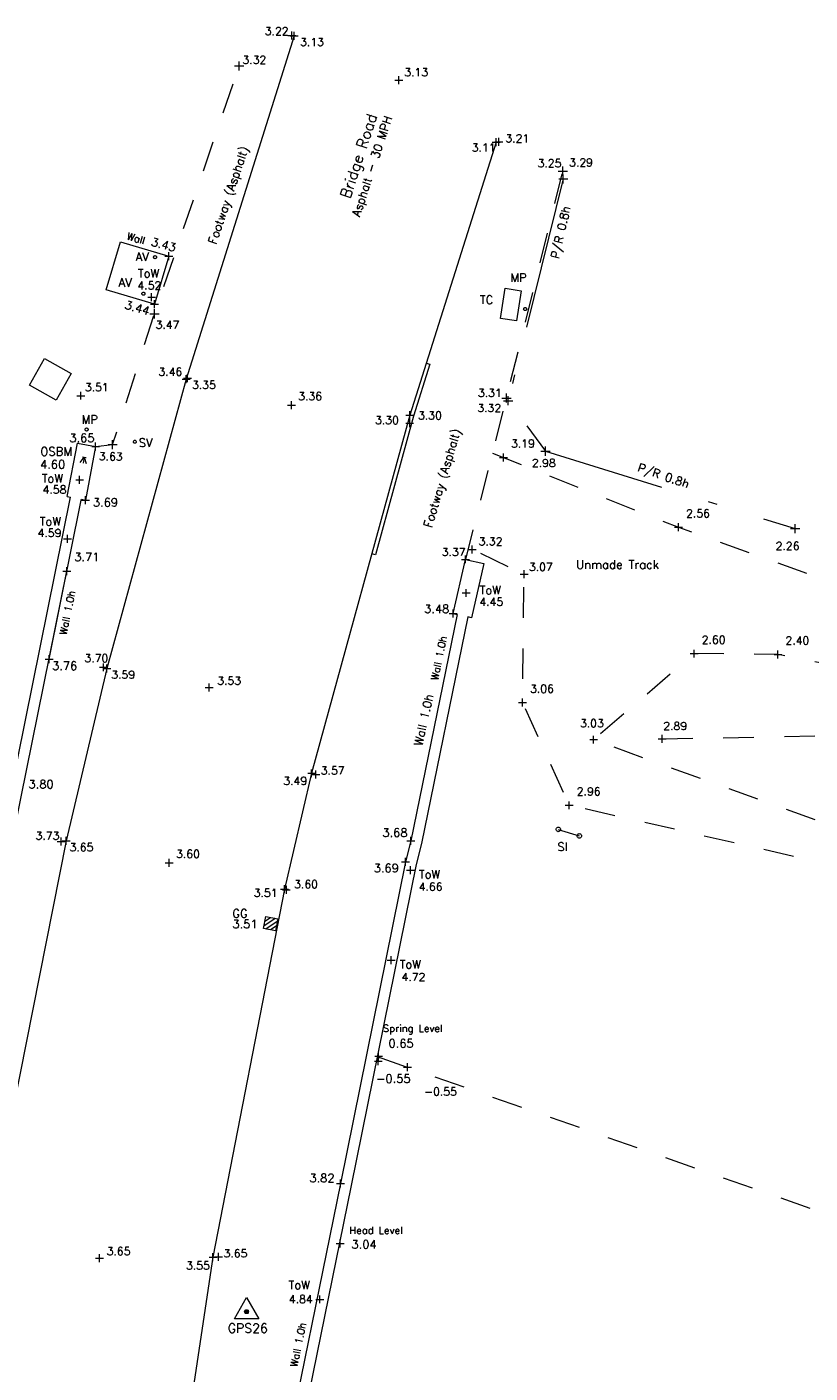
# Model space of a CAD drawing. Header units: metres. Extents: x 639013 to 639566, y 257273 to 257664.
# Tile 65 of 79: x 639186 to 639212, y 257614 to 257658. Entities that reach past the tile are written whole.
import ezdxf
from ezdxf.enums import TextEntityAlignment as Align

# ---------------------------------------------------------------- set-up
doc = ezdxf.new("R2010")
doc.units = ezdxf.units.M
doc.linetypes.add('65208756-SWE-ZZ-XX-M-C-0002-FC06T002$0$03', pattern=[3, 1, -1, 1])
doc.linetypes.add('65208756-SWE-ZZ-XX-M-C-0002-FC06T002$0$18', pattern=[13.5, 5, -1.6, 0.3, -1.6, 5])
for name, color, linetype, lineweight in [('65208756-SWE-ZZ-XX-M-C-0002-FC06T002$0$0not0', 253, 'Continuous', 0), ('65208756-SWE-ZZ-XX-M-C-0002-FC06T002$0$SS_BANK_BOT', 253, '65208756-SWE-ZZ-XX-M-C-0002-FC06T002$0$03', 0), ('65208756-SWE-ZZ-XX-M-C-0002-FC06T002$0$SS_CONTROL', 253, 'Continuous', 0), ('65208756-SWE-ZZ-XX-M-C-0002-FC06T002$0$SS_COVERS', 253, 'Continuous', 0), ('65208756-SWE-ZZ-XX-M-C-0002-FC06T002$0$SS_DETAIL', 253, '65208756-SWE-ZZ-XX-M-C-0002-FC06T002$0$03', 0), ('65208756-SWE-ZZ-XX-M-C-0002-FC06T002$0$SS_DRAINAGE_LEVELS', 253, 'Continuous', 0), ('65208756-SWE-ZZ-XX-M-C-0002-FC06T002$0$SS_FENCE', 253, '65208756-SWE-ZZ-XX-M-C-0002-FC06T002$0$18', 0), ('65208756-SWE-ZZ-XX-M-C-0002-FC06T002$0$SS_FOOTWAY', 253, '65208756-SWE-ZZ-XX-M-C-0002-FC06T002$0$03', 0), ('65208756-SWE-ZZ-XX-M-C-0002-FC06T002$0$SS_HEDGE', 253, 'Continuous', 0), ('65208756-SWE-ZZ-XX-M-C-0002-FC06T002$0$SS_KERB_DROP', 253, 'Continuous', 0), ('65208756-SWE-ZZ-XX-M-C-0002-FC06T002$0$SS_OSBM', 253, 'Continuous', 0), ('65208756-SWE-ZZ-XX-M-C-0002-FC06T002$0$SS_ROAD_KERBED', 253, 'Continuous', 0), ('65208756-SWE-ZZ-XX-M-C-0002-FC06T002$0$SS_Text_bold', 253, 'Continuous', 0), ('65208756-SWE-ZZ-XX-M-C-0002-FC06T002$0$SS_TEXT_GEN', 253, 'Continuous', 0), ('65208756-SWE-ZZ-XX-M-C-0002-FC06T002$0$SS_TXT_DRAIN', 253, 'Continuous', 0), ('65208756-SWE-ZZ-XX-M-C-0002-FC06T002$0$SS_TXT_LEV_BANK', 253, 'Continuous', 0), ('65208756-SWE-ZZ-XX-M-C-0002-FC06T002$0$SS_TXT_LEV_GEN', 253, 'Continuous', 0), ('65208756-SWE-ZZ-XX-M-C-0002-FC06T002$0$SS_TXT_LEV_PNT', 253, 'Continuous', 0), ('65208756-SWE-ZZ-XX-M-C-0002-FC06T002$0$SS_TXT_LEV_RD', 253, 'Continuous', 0), ('65208756-SWE-ZZ-XX-M-C-0002-FC06T002$0$SS_TXT_LEV_WALL', 253, 'Continuous', 0), ('65208756-SWE-ZZ-XX-M-C-0002-FC06T002$0$SS_TXT_TREE', 253, 'Continuous', 0), ('65208756-SWE-ZZ-XX-M-C-0002-FC06T002$0$SS_TXT_UTL', 253, 'Continuous', 0), ('65208756-SWE-ZZ-XX-M-C-0002-FC06T002$0$SS_WALL', 253, 'Continuous', 0), ('65208756-SWE-ZZ-XX-M-C-0002-FC06T002$0$SS_WAT_TEXT', 253, 'Continuous', 0)]:
    doc.layers.add(name, color=color, linetype=linetype, lineweight=lineweight)
doc.layers.add('Z-Xref', color=7, linetype='Continuous')
doc.styles.add('65208756-SWE-ZZ-XX-M-C-0002-FC06T002$0$ROMANS', font='ROMANS')

# ---------------------------------------------------------------- blocks, each defined once
blk = doc.blocks.new('65208756-SWE-ZZ-XX-M-C-0002-FC06T002')
at = {"layer": '65208756-SWE-ZZ-XX-M-C-0002-FC06T002$0$0not0', "linetype": 'Continuous'}
for p, q in [((639194.455, 257657.591), (639194.715, 257657.591)), ((639194.532, 257657.58), (639194.792, 257657.58)), ((639194.585, 257657.461), (639194.585, 257657.721)), ((639194.662, 257657.45), (639194.662, 257657.71)), ((639192.709, 257656.597), (639193.009, 257656.597)), ((639192.859, 257656.447), (639192.859, 257656.747)), ((639197.951, 257656.131), (639198.211, 257656.131)), ((639198.081, 257656.001), (639198.081, 257656.261)), ((639201.138, 257654.105), (639201.398, 257654.105)), ((639201.23, 257654.115), (639201.49, 257654.115)), ((639201.268, 257653.975), (639201.268, 257654.235)), ((639201.36, 257653.985), (639201.36, 257654.245)), ((639203.303, 257653.156), (639203.603, 257653.156)), ((639203.453, 257653.006), (639203.453, 257653.306)), ((639203.468, 257652.749), (639203.468, 257653.049)), ((639203.318, 257652.899), (639203.618, 257652.899)), ((639190.055, 257650.354), (639190.06, 257650.366)), ((639190.06, 257650.366), (639190.068, 257650.376)), ((639190.068, 257650.376), (639190.078, 257650.384)), ((639190.078, 257650.384), (639190.09, 257650.389)), ((639190.09, 257650.389), (639190.103, 257650.391)), ((639190.103, 257650.391), (639190.116, 257650.389)), ((639190.116, 257650.389), (639190.128, 257650.384)), ((639190.128, 257650.384), (639190.138, 257650.376)), ((639190.138, 257650.376), (639190.146, 257650.366)), ((639190.146, 257650.366), (639190.151, 257650.354)), ((639190.428, 257650.375), (639190.688, 257650.375)), ((639190.558, 257650.245), (639190.558, 257650.505)), ((639190.053, 257650.341), (639190.055, 257650.354)), ((639190.055, 257650.328), (639190.053, 257650.341)), ((639190.06, 257650.316), (639190.055, 257650.328)), ((639190.068, 257650.306), (639190.06, 257650.316)), ((639190.078, 257650.298), (639190.068, 257650.306)), ((639190.09, 257650.293), (639190.078, 257650.298)), ((639190.103, 257650.291), (639190.09, 257650.293)), ((639190.116, 257650.293), (639190.103, 257650.291)), ((639190.128, 257650.298), (639190.116, 257650.293)), ((639190.138, 257650.306), (639190.128, 257650.298)), ((639190.146, 257650.316), (639190.138, 257650.306)), ((639190.151, 257650.328), (639190.146, 257650.316)), ((639190.151, 257650.354), (639190.153, 257650.341)), ((639190.153, 257650.341), (639190.151, 257650.328)), ((639189.674, 257649.145), (639189.676, 257649.158)), ((639189.676, 257649.132), (639189.674, 257649.145)), ((639189.676, 257649.158), (639189.681, 257649.17)), ((639189.681, 257649.12), (639189.676, 257649.132)), ((639189.681, 257649.17), (639189.689, 257649.18)), ((639189.689, 257649.11), (639189.681, 257649.12)), ((639189.689, 257649.18), (639189.699, 257649.188)), ((639189.699, 257649.102), (639189.689, 257649.11)), ((639189.699, 257649.188), (639189.711, 257649.193)), ((639189.711, 257649.097), (639189.699, 257649.102)), ((639189.711, 257649.193), (639189.724, 257649.195)), ((639189.724, 257649.095), (639189.711, 257649.097)), ((639189.724, 257649.195), (639189.737, 257649.193)), ((639189.737, 257649.097), (639189.724, 257649.095)), ((639189.737, 257649.193), (639189.749, 257649.188)), ((639189.749, 257649.102), (639189.737, 257649.097)), ((639189.749, 257649.188), (639189.759, 257649.18)), ((639189.759, 257649.11), (639189.749, 257649.102)), ((639189.759, 257649.18), (639189.767, 257649.17)), ((639189.767, 257649.12), (639189.759, 257649.11)), ((639189.767, 257649.17), (639189.772, 257649.158)), ((639189.772, 257649.132), (639189.767, 257649.12)), ((639189.772, 257649.158), (639189.774, 257649.145)), ((639189.774, 257649.145), (639189.772, 257649.132)), ((639189.993, 257648.898), (639189.993, 257649.158)), ((639189.863, 257649.028), (639190.123, 257649.028)), ((639189.959, 257648.803), (639190.219, 257648.803)), ((639190.084, 257648.335), (639190.084, 257648.635)), ((639190.089, 257648.673), (639190.089, 257648.933)), ((639202.171, 257648.644), (639202.173, 257648.657)), ((639202.173, 257648.631), (639202.171, 257648.644)), ((639202.173, 257648.657), (639202.178, 257648.669)), ((639202.178, 257648.619), (639202.173, 257648.631)), ((639202.178, 257648.669), (639202.186, 257648.679)), ((639202.186, 257648.609), (639202.178, 257648.619)), ((639202.186, 257648.679), (639202.196, 257648.687)), ((639202.196, 257648.601), (639202.186, 257648.609)), ((639202.196, 257648.687), (639202.208, 257648.692)), ((639202.208, 257648.596), (639202.196, 257648.601)), ((639202.208, 257648.692), (639202.221, 257648.694)), ((639202.221, 257648.694), (639202.234, 257648.692)), ((639202.234, 257648.692), (639202.246, 257648.687)), ((639202.246, 257648.601), (639202.234, 257648.596)), ((639202.246, 257648.687), (639202.256, 257648.679)), ((639202.256, 257648.609), (639202.246, 257648.601)), ((639202.256, 257648.679), (639202.264, 257648.669)), ((639202.264, 257648.619), (639202.256, 257648.609)), ((639202.264, 257648.669), (639202.269, 257648.657)), ((639202.269, 257648.631), (639202.264, 257648.619)), ((639202.269, 257648.657), (639202.271, 257648.644)), ((639202.271, 257648.644), (639202.269, 257648.631)), ((639189.934, 257648.485), (639190.234, 257648.485)), ((639202.221, 257648.594), (639202.208, 257648.596)), ((639202.234, 257648.596), (639202.221, 257648.594)), ((639191.12, 257646.22), (639191.12, 257646.48)), ((639191.163, 257646.249), (639191.163, 257646.509)), ((639190.99, 257646.35), (639191.25, 257646.35)), ((639191.033, 257646.379), (639191.293, 257646.379)), ((639187.543, 257645.809), (639187.803, 257645.809)), ((639187.673, 257645.679), (639187.673, 257645.939)), ((639194.572, 257645.367), (639194.572, 257645.627)), ((639201.462, 257645.731), (639201.762, 257645.731)), ((639201.512, 257645.645), (639201.812, 257645.645)), ((639201.612, 257645.581), (639201.612, 257645.881)), ((639201.662, 257645.495), (639201.662, 257645.795)), ((639194.442, 257645.497), (639194.702, 257645.497)), ((639198.311, 257645.174), (639198.571, 257645.174)), ((639198.441, 257645.044), (639198.441, 257645.304)), ((639187.814, 257644.702), (639187.816, 257644.715)), ((639187.816, 257644.689), (639187.814, 257644.702)), ((639187.816, 257644.715), (639187.821, 257644.727)), ((639187.821, 257644.677), (639187.816, 257644.689)), ((639187.821, 257644.727), (639187.829, 257644.737)), ((639187.829, 257644.667), (639187.821, 257644.677)), ((639187.829, 257644.737), (639187.839, 257644.745)), ((639187.839, 257644.659), (639187.829, 257644.667)), ((639187.839, 257644.745), (639187.851, 257644.75)), ((639187.851, 257644.654), (639187.839, 257644.659)), ((639187.851, 257644.75), (639187.864, 257644.752)), ((639187.864, 257644.652), (639187.851, 257644.654)), ((639187.864, 257644.752), (639187.877, 257644.75)), ((639187.877, 257644.654), (639187.864, 257644.652)), ((639187.877, 257644.75), (639187.889, 257644.745)), ((639187.889, 257644.659), (639187.877, 257644.654)), ((639187.889, 257644.745), (639187.899, 257644.737)), ((639187.899, 257644.667), (639187.889, 257644.659)), ((639187.899, 257644.737), (639187.907, 257644.727)), ((639187.907, 257644.677), (639187.899, 257644.667)), ((639187.907, 257644.727), (639187.912, 257644.715)), ((639187.912, 257644.689), (639187.907, 257644.677)), ((639187.912, 257644.715), (639187.914, 257644.702)), ((639187.914, 257644.702), (639187.912, 257644.689)), ((639198.31, 257644.914), (639198.57, 257644.914)), ((639198.44, 257644.784), (639198.44, 257645.044)), ((639188.159, 257644.015), (639188.159, 257644.275)), ((639188.566, 257644.208), (639188.866, 257644.208)), ((639188.716, 257644.058), (639188.716, 257644.358)), ((639189.392, 257644.3), (639189.394, 257644.313)), ((639189.394, 257644.287), (639189.392, 257644.3)), ((639189.394, 257644.313), (639189.399, 257644.325)), ((639189.399, 257644.275), (639189.394, 257644.287)), ((639189.399, 257644.325), (639189.407, 257644.335)), ((639189.407, 257644.265), (639189.399, 257644.275)), ((639189.407, 257644.335), (639189.417, 257644.343)), ((639189.417, 257644.257), (639189.407, 257644.265)), ((639189.417, 257644.343), (639189.429, 257644.348)), ((639189.429, 257644.252), (639189.417, 257644.257)), ((639189.429, 257644.348), (639189.442, 257644.35)), ((639189.442, 257644.25), (639189.429, 257644.252)), ((639189.442, 257644.35), (639189.455, 257644.348)), ((639189.455, 257644.252), (639189.442, 257644.25)), ((639189.455, 257644.348), (639189.467, 257644.343)), ((639189.467, 257644.257), (639189.455, 257644.252)), ((639189.467, 257644.343), (639189.477, 257644.335)), ((639189.477, 257644.265), (639189.467, 257644.257)), ((639189.477, 257644.335), (639189.485, 257644.325)), ((639189.485, 257644.275), (639189.477, 257644.265)), ((639189.485, 257644.325), (639189.49, 257644.313)), ((639189.49, 257644.287), (639189.485, 257644.275)), ((639189.49, 257644.313), (639189.492, 257644.3)), ((639189.492, 257644.3), (639189.49, 257644.287)), ((639187.653, 257643.622), (639187.787, 257643.801)), ((639187.728, 257643.812), (639187.846, 257643.79)), ((639187.787, 257643.801), (639187.751, 257643.604)), ((639187.787, 257643.801), (639187.849, 257643.586)), ((639188.029, 257644.145), (639188.289, 257644.145)), ((639201.38, 257643.788), (639201.64, 257643.788)), ((639201.51, 257643.658), (639201.51, 257643.918)), ((639202.738, 257643.996), (639203.038, 257643.996)), ((639202.888, 257643.846), (639202.888, 257644.146)), ((639187.505, 257643.057), (639187.765, 257643.057)), ((639187.635, 257642.927), (639187.635, 257643.187)), ((639187.829, 257642.263), (639187.829, 257642.523)), ((639187.699, 257642.393), (639187.959, 257642.393)), ((639207.244, 257641.373), (639207.244, 257641.633)), ((639211.062, 257641.31), (639211.062, 257641.61)), ((639187.111, 257641.121), (639187.371, 257641.121)), ((639187.241, 257640.991), (639187.241, 257641.251)), ((639207.114, 257641.503), (639207.374, 257641.503)), ((639210.912, 257641.46), (639211.212, 257641.46)), ((639200.359, 257640.776), (639200.619, 257640.776)), ((639200.489, 257640.646), (639200.489, 257640.906)), ((639200.141, 257640.454), (639200.401, 257640.454)), ((639200.271, 257640.324), (639200.271, 257640.584)), ((639187.083, 257640.068), (639187.343, 257640.068)), ((639187.213, 257639.938), (639187.213, 257640.198)), ((639202.055, 257639.966), (639202.315, 257639.966)), ((639202.185, 257639.836), (639202.185, 257640.096)), ((639200.155, 257639.354), (639200.415, 257639.354)), ((639200.285, 257639.224), (639200.285, 257639.484)), ((639199.734, 257638.682), (639199.994, 257638.682)), ((639199.864, 257638.552), (639199.864, 257638.812)), ((639186.506, 257637.192), (639186.766, 257637.192)), ((639186.636, 257637.062), (639186.636, 257637.322)), ((639207.623, 257637.369), (639207.883, 257637.369)), ((639207.753, 257637.239), (639207.753, 257637.499)), ((639210.367, 257637.344), (639210.627, 257637.344)), ((639210.497, 257637.214), (639210.497, 257637.474)), ((639188.287, 257636.922), (639188.547, 257636.922)), ((639188.397, 257636.879), (639188.657, 257636.879)), ((639188.417, 257636.792), (639188.417, 257637.052)), ((639188.527, 257636.749), (639188.527, 257637.009)), ((639191.873, 257636.136), (639191.873, 257636.396)), ((639191.743, 257636.266), (639192.003, 257636.266)), ((639202.133, 257635.637), (639202.133, 257635.897)), ((639202.003, 257635.767), (639202.263, 257635.767)), ((639204.333, 257634.555), (639204.593, 257634.555)), ((639204.463, 257634.425), (639204.463, 257634.685)), ((639206.577, 257634.579), (639206.837, 257634.579)), ((639206.707, 257634.449), (639206.707, 257634.709)), ((639195.101, 257633.454), (639195.361, 257633.454)), ((639195.231, 257633.324), (639195.231, 257633.584)), ((639195.242, 257633.413), (639195.502, 257633.413)), ((639195.372, 257633.283), (639195.372, 257633.543)), ((639203.534, 257632.407), (639203.794, 257632.407)), ((639203.664, 257632.277), (639203.664, 257632.537)), ((639203.231, 257631.62), (639203.234, 257631.64)), ((639203.234, 257631.601), (639203.231, 257631.62)), ((639203.234, 257631.64), (639203.242, 257631.658)), ((639203.242, 257631.583), (639203.234, 257631.601)), ((639203.242, 257631.658), (639203.254, 257631.673)), ((639203.254, 257631.568), (639203.242, 257631.583)), ((639203.254, 257631.673), (639203.269, 257631.685)), ((639203.269, 257631.556), (639203.254, 257631.568)), ((639203.269, 257631.685), (639203.287, 257631.692)), ((639203.287, 257631.548), (639203.269, 257631.556)), ((639203.287, 257631.692), (639203.306, 257631.695)), ((639203.306, 257631.545), (639203.287, 257631.548)), ((639203.306, 257631.695), (639203.326, 257631.692)), ((639203.326, 257631.548), (639203.306, 257631.545)), ((639203.326, 257631.692), (639203.344, 257631.685)), ((639203.344, 257631.556), (639203.326, 257631.548)), ((639203.344, 257631.685), (639203.359, 257631.673)), ((639203.359, 257631.568), (639203.344, 257631.556)), ((639203.359, 257631.673), (639203.371, 257631.658)), ((639203.371, 257631.583), (639203.359, 257631.568)), ((639203.371, 257631.658), (639203.378, 257631.64)), ((639203.378, 257631.601), (639203.371, 257631.583)), ((639203.378, 257631.64), (639203.381, 257631.62)), ((639203.381, 257631.62), (639203.378, 257631.601)), ((639203.918, 257631.407), (639203.921, 257631.427)), ((639203.921, 257631.427), (639203.929, 257631.445)), ((639203.929, 257631.445), (639203.941, 257631.46)), ((639203.941, 257631.46), (639203.956, 257631.472)), ((639203.956, 257631.472), (639203.974, 257631.479)), ((639203.974, 257631.479), (639203.993, 257631.482)), ((639203.993, 257631.482), (639204.013, 257631.479)), ((639204.013, 257631.479), (639204.031, 257631.472)), ((639204.031, 257631.472), (639204.046, 257631.46)), ((639204.046, 257631.46), (639204.058, 257631.445)), ((639204.058, 257631.445), (639204.065, 257631.427)), ((639204.065, 257631.427), (639204.068, 257631.407)), ((639186.901, 257631.225), (639187.161, 257631.225)), ((639187.031, 257631.095), (639187.031, 257631.355)), ((639187.063, 257631.242), (639187.323, 257631.242)), ((639187.193, 257631.112), (639187.193, 257631.372)), ((639198.351, 257631.244), (639198.611, 257631.244)), ((639198.481, 257631.114), (639198.481, 257631.374)), ((639203.921, 257631.388), (639203.918, 257631.407)), ((639203.929, 257631.37), (639203.921, 257631.388)), ((639203.941, 257631.355), (639203.929, 257631.37)), ((639203.956, 257631.343), (639203.941, 257631.355)), ((639203.974, 257631.335), (639203.956, 257631.343)), ((639203.993, 257631.332), (639203.974, 257631.335)), ((639204.013, 257631.335), (639203.993, 257631.332)), ((639204.031, 257631.343), (639204.013, 257631.335)), ((639204.046, 257631.355), (639204.031, 257631.343)), ((639204.058, 257631.37), (639204.046, 257631.355)), ((639204.065, 257631.388), (639204.058, 257631.37)), ((639204.068, 257631.407), (639204.065, 257631.388)), ((639190.57, 257630.399), (639190.57, 257630.659)), ((639198.173, 257630.557), (639198.433, 257630.557)), ((639198.303, 257630.427), (639198.303, 257630.687)), ((639190.44, 257630.529), (639190.7, 257630.529)), ((639198.339, 257630.283), (639198.599, 257630.283)), ((639198.469, 257630.153), (639198.469, 257630.413)), ((639194.342, 257629.53), (639194.342, 257629.79)), ((639194.402, 257629.512), (639194.402, 257629.772)), ((639194.212, 257629.66), (639194.472, 257629.66)), ((639194.272, 257629.642), (639194.532, 257629.642)), ((639193.651, 257628.378), (639193.727, 257628.77)), ((639194.043, 257628.301), (639193.651, 257628.378)), ((639194.041, 257628.709), (639193.666, 257628.456)), ((639193.697, 257628.613), (639193.884, 257628.74)), ((639193.727, 257628.77), (639194.12, 257628.694)), ((639193.729, 257628.362), (639194.105, 257628.615)), ((639194.074, 257628.458), (639193.886, 257628.332)), ((639194.12, 257628.694), (639194.043, 257628.301)), ((639197.835, 257627.21), (639197.835, 257627.47)), ((639197.705, 257627.34), (639197.965, 257627.34)), ((639197.283, 257624.041), (639197.543, 257624.041)), ((639197.294, 257624.201), (639197.554, 257624.201)), ((639197.413, 257623.911), (639197.413, 257624.171)), ((639197.424, 257624.071), (639197.424, 257624.331)), ((639198.372, 257623.709), (639198.372, 257623.969)), ((639198.242, 257623.839), (639198.502, 257623.839)), ((639196.043, 257620.036), (639196.303, 257620.036)), ((639196.173, 257619.906), (639196.173, 257620.166)), ((639196.03, 257618.071), (639196.29, 257618.071)), ((639196.16, 257617.941), (639196.16, 257618.201)), ((639188.151, 257617.591), (639188.411, 257617.591)), ((639188.281, 257617.461), (639188.281, 257617.721)), ((639191.87, 257617.628), (639192.13, 257617.628)), ((639192, 257617.498), (639192, 257617.758)), ((639192.049, 257617.635), (639192.309, 257617.635)), ((639192.179, 257617.505), (639192.179, 257617.765)), ((639192.7, 257615.608), (639193.1, 257616.304)), ((639193.1, 257616.304), (639193.5, 257615.608)), ((639195.364, 257616.244), (639195.624, 257616.244)), ((639195.494, 257616.114), (639195.494, 257616.374)), ((639193.5, 257615.608), (639192.7, 257615.608)), ((639193.036, 257615.84), (639193.148, 257615.888)), ((639193.036, 257615.84), (639193.044, 257615.864)), ((639193.044, 257615.816), (639193.036, 257615.84)), ((639193.164, 257615.84), (639193.036, 257615.84)), ((639193.148, 257615.792), (639193.036, 257615.84)), ((639193.044, 257615.864), (639193.052, 257615.888)), ((639193.052, 257615.792), (639193.044, 257615.816)), ((639193.1, 257615.904), (639193.052, 257615.792)), ((639193.052, 257615.888), (639193.076, 257615.896)), ((639193.1, 257615.776), (639193.052, 257615.888)), ((639193.052, 257615.888), (639193.148, 257615.888)), ((639193.052, 257615.792), (639193.052, 257615.888)), ((639193.052, 257615.888), (639193.164, 257615.84)), ((639193.164, 257615.84), (639193.052, 257615.792)), ((639193.076, 257615.784), (639193.052, 257615.792)), ((639193.052, 257615.792), (639193.148, 257615.792)), ((639193.076, 257615.896), (639193.1, 257615.904)), ((639193.1, 257615.776), (639193.076, 257615.784)), ((639193.1, 257615.904), (639193.124, 257615.896)), ((639193.1, 257615.776), (639193.1, 257615.904)), ((639193.148, 257615.792), (639193.1, 257615.904)), ((639193.148, 257615.888), (639193.1, 257615.776)), ((639193.124, 257615.784), (639193.1, 257615.776)), ((639193.124, 257615.896), (639193.148, 257615.888)), ((639193.148, 257615.792), (639193.124, 257615.784)), ((639193.148, 257615.888), (639193.156, 257615.864)), ((639193.148, 257615.888), (639193.148, 257615.792)), ((639193.156, 257615.816), (639193.148, 257615.792)), ((639193.156, 257615.864), (639193.164, 257615.84)), ((639193.164, 257615.84), (639193.156, 257615.816))]:
    blk.add_line(p, q, dxfattribs=at)
at = {"layer": '65208756-SWE-ZZ-XX-M-C-0002-FC06T002$0$SS_BANK_BOT', "flags": 128}
for points in [[(639206.707, 257634.579), (639211.812, 257634.682), (639223.877, 257631.534), (639237.883, 257628.027), (639249.299, 257626.27), (639252.509, 257629.026), (639256.34, 257628.512), (639260.063, 257625.886), (639267.483, 257623.751), (639278.476, 257621.147), (639287.962, 257618.392), (639291.941, 257620.353), (639291.953, 257620.381), (639296.907, 257628.424), (639304.194, 257633.001), (639315.151, 257633.03), (639326.292, 257630.694), (639337.383, 257627.436), (639354.921, 257621.066)], [(639197.38, 257624.186), (639231.955, 257612.082), (639252.574, 257604.852), (639281.398, 257594.025), (639316.042, 257580.143), (639351.877, 257572.318)]]:
    blk.add_lwpolyline(points, dxfattribs=at)
at = {"layer": '65208756-SWE-ZZ-XX-M-C-0002-FC06T002$0$SS_COVERS', "flags": 128}
blk.add_lwpolyline([(639202.087, 257649.243), (639201.941, 257648.255), (639201.417, 257648.332), (639201.563, 257649.321), (639202.087, 257649.243)], dxfattribs=at)
at = {"layer": '65208756-SWE-ZZ-XX-M-C-0002-FC06T002$0$SS_DETAIL', "flags": 128}
blk.add_lwpolyline([(639197.424, 257624.201), (639197.413, 257624.041)], dxfattribs=at)
at = {"layer": '65208756-SWE-ZZ-XX-M-C-0002-FC06T002$0$SS_FENCE', "flags": 128}
blk.add_lwpolyline([(639203.468, 257652.899), (639201.662, 257645.645), (639202.888, 257643.996), (639211.062, 257641.46)], dxfattribs=at)
at = {"layer": '65208756-SWE-ZZ-XX-M-C-0002-FC06T002$0$SS_FOOTWAY', "flags": 128}
for points in [[(639188.159, 257644.145), (639188.716, 257644.208), (639190.084, 257648.485), (639192.859, 257656.597)], [(639200.274, 257640.453), (639201.612, 257645.731), (639203.453, 257653.156)], [(639201.156, 257643.929), (639207.244, 257641.503), (639214.443, 257638.93), (639214.127, 257636.626), (639210.497, 257637.344), (639207.753, 257637.369), (639204.463, 257634.555), (639218.33, 257629.545), (639229.917, 257626.264), (639241.615, 257623.025), (639253.459, 257620.282), (639266.895, 257617.386), (639279.491, 257614.258), (639287.847, 257612.372), (639290.592, 257612.266), (639295.418, 257613.886), (639300.604, 257620.895), (639303.888, 257625.021), (639309.404, 257626.191), (639320.958, 257624.177), (639332.947, 257621.3), (639345.297, 257618.271), (639350.221, 257616.804), (639354.412, 257614.532), (639357.808, 257611.911), (639365.77, 257604.372)], [(639364.444, 257602.299), (639357.668, 257609.399), (639351.032, 257614.169), (639345.835, 257616.071), (639331.698, 257619.765), (639319.797, 257622.388), (639312.375, 257623.924), (639307.822, 257623.547), (639303.794, 257620.866), (639298.739, 257614.026), (639294.97, 257610.312), (639291.355, 257609.378), (639278.375, 257613.313), (639266.956, 257616.117), (639252.629, 257619.529), (639238.12, 257623.028), (639225.518, 257626.742), (639214.35, 257629.975), (639203.664, 257632.407), (639202.133, 257635.767), (639202.185, 257639.966), (639200.371, 257640.833)]]:
    blk.add_lwpolyline(points, dxfattribs=at)
at = {"layer": '65208756-SWE-ZZ-XX-M-C-0002-FC06T002$0$SS_HEDGE'}
for p, q in [((639185.992, 257646.153), (639186.485, 257647.023)), ((639186.485, 257647.023), (639187.355, 257646.531)), ((639187.355, 257646.531), (639186.862, 257645.661)), ((639186.862, 257645.661), (639185.992, 257646.153))]:
    blk.add_line(p, q, dxfattribs=at)
at = {"layer": '65208756-SWE-ZZ-XX-M-C-0002-FC06T002$0$SS_KERB_DROP', "flags": 128}
blk.add_lwpolyline([(639198.98, 257646.876), (639199.099, 257646.838), (639198.561, 257645.138), (639197.318, 257640.598), (639197.197, 257640.631)], dxfattribs=at)
at = {"layer": '65208756-SWE-ZZ-XX-M-C-0002-FC06T002$0$SS_ROAD_KERBED', "flags": 128}
for points in [[(639194.662, 257657.58), (639191.12, 257646.35), (639188.527, 257636.879), (639187.193, 257631.242), (639184.579, 257618.082), (639183.094, 257607.568), (639183.094, 257607.568)], [(639201.268, 257654.105), (639198.441, 257645.174), (639195.231, 257633.454), (639194.342, 257629.66), (639192, 257617.628), (639190.348, 257606.655), (639189.66, 257600.616)]]:
    blk.add_lwpolyline(points, dxfattribs=at)
at = {"layer": '65208756-SWE-ZZ-XX-M-C-0002-FC06T002$0$SS_WALL'}
for p, q in [((639187.23, 257642.505), (639187.333, 257642.485)), ((639187.696, 257642.418), (639187.829, 257642.393)), ((639199.864, 257638.682), (639199.991, 257638.653)), ((639203.306, 257631.62), (639203.993, 257631.407))]:
    blk.add_line(p, q, dxfattribs=at)
at = {"layer": '65208756-SWE-ZZ-XX-M-C-0002-FC06T002$0$SS_WALL', "flags": 128}
for points in [[(639190.558, 257650.375), (639190.089, 257648.803), (639188.508, 257649.275), (639188.977, 257650.847), (639190.558, 257650.375)], [(639187.23, 257642.505), (639187.56, 257644.258), (639188.159, 257644.145)], [(639188.159, 257644.145), (639187.829, 257642.393)], [(639179.691, 257604.748), (639181.736, 257614.674), (639183.42, 257623.141), (639185.362, 257632.704), (639187.333, 257642.486)], [(639186.636, 257637.192), (639187.69, 257642.388), (639187.696, 257642.418)], [(639199.864, 257638.682), (639200.271, 257640.454), (639200.866, 257640.317), (639200.459, 257638.545), (639200.342, 257638.572)], [(639180.044, 257604.675), (639182.089, 257614.602), (639183.773, 257623.07), (639185.715, 257632.633), (639187.213, 257640.068)], [(639199.991, 257638.653), (639198.481, 257631.244), (639198.303, 257630.557), (639196.173, 257620.036), (639194.179, 257610.239), (639191.996, 257599.167)], [(639200.342, 257638.572), (639198.832, 257631.163), (639198.654, 257630.476), (639196.525, 257619.964), (639194.532, 257610.168), (639192.349, 257599.097)]]:
    blk.add_lwpolyline(points, dxfattribs=at)
at = {"layer": '65208756-SWE-ZZ-XX-M-C-0002-FC06T002$0$SS_CONTROL', "style": '65208756-SWE-ZZ-XX-M-C-0002-FC06T002$0$ROMANS'}
blk.add_text('GPS26', height=0.3, dxfattribs=at).set_placement((639192.486, 257615.451), align=Align.TOP_LEFT)
at = {"layer": '65208756-SWE-ZZ-XX-M-C-0002-FC06T002$0$SS_DETAIL', "style": '65208756-SWE-ZZ-XX-M-C-0002-FC06T002$0$ROMANS'}
for s, rotation, p in [('Wall', 343.9202, (639189.223, 257651.153)), ('Wall 1.0h', 78.3598, (639186.969, 257638.015)), ('Wall 1.0h', 78.3598, (639199.131, 257636.531)), ('Wall 1.0h', 78.3598, (639194.525, 257614.07))]:
    blk.add_text(s, height=0.238, rotation=rotation, dxfattribs=at).set_placement(p, align=Align.TOP_LEFT)
for s, p in [('Spring Level', (639199.514, 257624.92)), ('Head Level', (639198.209, 257618.312))]:
    blk.add_text(s, height=0.238, dxfattribs=at).set_placement(p, align=Align.BOTTOM_RIGHT)
at = {"layer": '65208756-SWE-ZZ-XX-M-C-0002-FC06T002$0$SS_DRAINAGE_LEVELS', "style": '65208756-SWE-ZZ-XX-M-C-0002-FC06T002$0$ROMANS'}
blk.add_text('3.51', height=0.274, dxfattribs=at).set_placement((639193.46, 257628.661), align=Align.TOP_RIGHT)
at = {"layer": '65208756-SWE-ZZ-XX-M-C-0002-FC06T002$0$SS_OSBM', "style": '65208756-SWE-ZZ-XX-M-C-0002-FC06T002$0$ROMANS'}
blk.add_text('OSBM', height=0.28, dxfattribs=at).set_placement((639186.868, 257644.125), align=Align.TOP_CENTER)
blk.add_text('4.60', height=0.274, dxfattribs=at).set_placement((639186.34, 257643.341), align=Align.BOTTOM_LEFT)
at = {"layer": '65208756-SWE-ZZ-XX-M-C-0002-FC06T002$0$SS_Text_bold', "style": '65208756-SWE-ZZ-XX-M-C-0002-FC06T002$0$ROMANS'}
blk.add_text('Bridge Road', height=0.35, rotation=71.8858, dxfattribs=at).set_placement((639197.481, 257654.938), align=Align.BOTTOM_RIGHT)
at = {"layer": '65208756-SWE-ZZ-XX-M-C-0002-FC06T002$0$SS_TEXT_GEN', "style": '65208756-SWE-ZZ-XX-M-C-0002-FC06T002$0$ROMANS'}
blk.add_text('Asphalt - 30 MPH ', height=0.274, rotation=71.8858, dxfattribs=at).set_placement((639198.006, 257655.069), align=Align.BOTTOM_RIGHT)
for s, rotation, p in [('Footway (Asphalt)', 71.3999, (639192.099, 257650.741)), ('Footway (Asphalt)', 73.4682, (639199.161, 257641.47)), ('Wall 1.0h', 77.374, (639198.847, 257634.34))]:
    blk.add_text(s, height=0.278, rotation=rotation, dxfattribs=at).set_placement(p)
for rotation, p in [(77.5783, (639203.059, 257650.333)), (341.0424, (639205.968, 257643.603))]:
    blk.add_text('P/R 0.8h', height=0.274, rotation=rotation, dxfattribs=at).set_placement(p, align=Align.TOP_LEFT)
at = {"layer": '65208756-SWE-ZZ-XX-M-C-0002-FC06T002$0$SS_TXT_DRAIN', "style": '65208756-SWE-ZZ-XX-M-C-0002-FC06T002$0$ROMANS'}
for s, p in [('ToW', (639189.542, 257649.594)), ('ToW', (639186.397, 257642.884)), ('ToW', (639186.33, 257641.475)), ('ToW', (639200.73, 257639.23)), ('ToW', (639198.741, 257629.93)), ('GG', (639192.64, 257628.653)), ('ToW', (639198.112, 257626.986)), ('ToW', (639194.476, 257616.495))]:
    blk.add_text(s, height=0.274, dxfattribs=at).set_placement(p, align=Align.BOTTOM_LEFT)
at = {"layer": '65208756-SWE-ZZ-XX-M-C-0002-FC06T002$0$SS_TXT_LEV_BANK', "style": '65208756-SWE-ZZ-XX-M-C-0002-FC06T002$0$ROMANS'}
for s, p in [('2.89', (639206.742, 257634.794)), ('-0.55', (639198.916, 257622.834))]:
    blk.add_text(s, height=0.26, dxfattribs=at).set_placement(p, align=Align.BOTTOM_LEFT)
at = {"layer": '65208756-SWE-ZZ-XX-M-C-0002-FC06T002$0$SS_TXT_LEV_GEN', "style": '65208756-SWE-ZZ-XX-M-C-0002-FC06T002$0$ROMANS'}
for s, height, p in [('3.32', 0.26, (639192.966, 257656.587)), ('3.25', 0.26, (639202.628, 257653.205)), ('3.29', 0.26, (639203.661, 257653.231)), ('3.47', 0.26, (639190.121, 257647.923)), ('3.51', 0.26, (639187.807, 257645.878)), ('3.31', 0.26, (639200.674, 257645.693)), ('3.32', 0.26, (639200.654, 257645.198)), ('3.65', 0.274, (639187.299, 257644.206)), ('3.19', 0.26, (639201.756, 257644.034)), ('2.98', 0.26, (639202.441, 257643.399)), ('3.69', 0.274, (639188.07, 257642.098)), ('2.56', 0.26, (639207.49, 257641.749)), ('3.32', 0.26, (639200.697, 257640.834)), ('3.71', 0.274, (639187.46, 257640.315)), ('3.37', 0.26, (639199.489, 257640.486)), ('2.26', 0.26, (639210.42, 257640.684)), ('3.07', 0.26, (639202.343, 257639.998)), ('3.48', 0.274, (639198.916, 257638.615)), ('2.60', 0.26, (639208, 257637.615)), ('2.40', 0.26, (639210.743, 257637.59)), ('3.76', 0.274, (639186.733, 257636.751)), ('3.06', 0.26, (639202.38, 257636.013)), ('3.03', 0.26, (639204.015, 257634.883)), ('3.80', 0.274, (639185.961, 257632.879)), ('2.96', 0.26, (639203.91, 257632.653)), ('3.68', 0.274, (639197.546, 257631.294)), ('3.69', 0.274, (639197.263, 257630.134)), ('0.65', 0.274, (639197.747, 257624.399)), ('-0.55', 0.274, (639197.342, 257623.247)), ('3.82', 0.274, (639195.159, 257619.994)), ('3.04', 0.274, (639196.535, 257617.824))]:
    blk.add_text(s, height=height, dxfattribs=at).set_placement(p, align=Align.BOTTOM_LEFT)
for s, height, rotation, p in [('3.43', 0.274, 345.2105, (639189.931, 257650.644)), ('3.44', 0.274, 343.3775, (639189.064, 257648.587)), ('3.63', 0.26, 358.7913, (639188.259, 257643.62))]:
    blk.add_text(s, height=height, rotation=rotation, dxfattribs=at).set_placement(p, align=Align.BOTTOM_LEFT)
at = {"layer": '65208756-SWE-ZZ-XX-M-C-0002-FC06T002$0$SS_TXT_LEV_PNT', "style": '65208756-SWE-ZZ-XX-M-C-0002-FC06T002$0$ROMANS'}
for s, p in [('3.22', (639193.696, 257657.527)), ('3.13', (639198.263, 257656.183)), ('3.21', (639201.574, 257654.018)), ('3.46', (639190.215, 257646.384)), ('3.36', (639194.791, 257645.582)), ('3.30', (639198.712, 257644.954)), ('3.70', (639187.795, 257637.013)), ('3.53', (639192.141, 257636.276)), ('3.57', (639195.529, 257633.337)), ('3.73', (639186.192, 257631.204)), ('3.60', (639190.791, 257630.608)), ('3.60', (639194.657, 257629.618)), ('3.65', (639188.519, 257617.612)), ('3.65', (639192.347, 257617.542))]:
    blk.add_text(s, height=0.26, dxfattribs=at).set_placement(p, align=Align.BOTTOM_LEFT)
at = {"layer": '65208756-SWE-ZZ-XX-M-C-0002-FC06T002$0$SS_TXT_LEV_RD', "style": '65208756-SWE-ZZ-XX-M-C-0002-FC06T002$0$ROMANS'}
for s, p in [('3.13', (639194.854, 257657.17)), ('3.11', (639200.471, 257653.717)), ('3.35', (639191.313, 257645.952)), ('3.30', (639197.305, 257644.801)), ('3.59', (639188.671, 257636.473)), ('3.49', (639194.302, 257632.998)), ('3.65', (639187.306, 257630.827)), ('3.51', (639193.334, 257629.335)), ('3.55', (639191.118, 257617.143))]:
    blk.add_text(s, height=0.26, dxfattribs=at).set_placement(p, align=Align.BOTTOM_LEFT)
at = {"layer": '65208756-SWE-ZZ-XX-M-C-0002-FC06T002$0$SS_TXT_LEV_WALL', "style": '65208756-SWE-ZZ-XX-M-C-0002-FC06T002$0$ROMANS'}
for s, p in [('4.52', (639189.528, 257649.208)), ('4.58', (639186.423, 257642.529)), ('4.59', (639186.259, 257641.11)), ('4.45', (639200.72, 257638.858)), ('4.66', (639198.736, 257629.537)), ('4.72', (639198.174, 257626.583)), ('4.84', (639194.485, 257616.044))]:
    blk.add_text(s, height=0.26, dxfattribs=at).set_placement(p, align=Align.BOTTOM_LEFT)
at = {"layer": '65208756-SWE-ZZ-XX-M-C-0002-FC06T002$0$SS_TXT_TREE', "style": '65208756-SWE-ZZ-XX-M-C-0002-FC06T002$0$ROMANS'}
blk.add_text('Unmade Track', height=0.28, dxfattribs=at).set_placement((639205.245, 257640.423), align=Align.TOP_CENTER)
at = {"layer": '65208756-SWE-ZZ-XX-M-C-0002-FC06T002$0$SS_TXT_UTL', "style": '65208756-SWE-ZZ-XX-M-C-0002-FC06T002$0$ROMANS'}
for s, p in [('MP', (639201.741, 257649.447)), ('TC', (639200.737, 257648.728)), ('MP', (639187.701, 257644.81)), ('SV', (639189.573, 257644.052))]:
    blk.add_text(s, height=0.274, dxfattribs=at).set_placement(p, align=Align.BOTTOM_LEFT)
blk.add_text('SI', height=0.274, dxfattribs=at).set_placement((639203.279, 257631.05), align=Align.MIDDLE_LEFT)
at = {"layer": '65208756-SWE-ZZ-XX-M-C-0002-FC06T002$0$SS_WAT_TEXT', "style": '65208756-SWE-ZZ-XX-M-C-0002-FC06T002$0$ROMANS'}
for p in [(639189.469, 257650.132), (639188.911, 257649.287)]:
    blk.add_text('AV', height=0.278, dxfattribs=at).set_placement(p, align=Align.BOTTOM_LEFT)

msp = doc.modelspace()

# ---------------------------------------------------------------- block references
at = {"layer": 'Z-Xref', "linetype": 'Continuous'}
msp.add_blockref('65208756-SWE-ZZ-XX-M-C-0002-FC06T002', (0, 0), dxfattribs=at)

doc.saveas('drawing.dxf')
